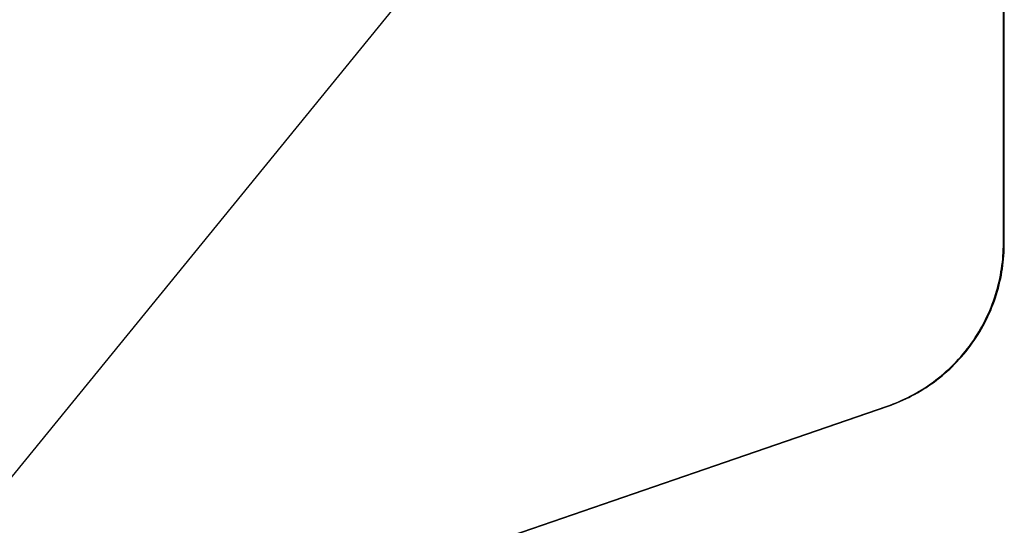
# Model space of a CAD drawing. Header units: millimetres. Extents: x -7950 to -6950, y 4408 to 5408.
# Tile 90 of 111: x -7085 to -7056, y 5015 to 5030. Entities that reach past the tile are written whole.
import ezdxf

# ---------------------------------------------------------------- set-up
doc = ezdxf.new("R2010")
doc.units = ezdxf.units.MM
doc.layers.add('SHOW Mini_Barndoor 002', color=7, linetype='Continuous', true_color=0x000000)

msp = doc.modelspace()

# ---------------------------------------------------------------- linework, layer by layer
at = {"layer": 'SHOW Mini_Barndoor 002', "color": 18, "lineweight": -3, "true_color": 0x000000}
for points in [[(-7056.249, 5023.113), (-7056.249, 5204.043)], [(-7056.223, 5023.113), (-7056.223, 5204.043)], [(-7073.241, 5030.808), (-7088.176, 5012.476)], [(-7059.62, 5018.386), (-7059.534, 5018.416), (-7059.449, 5018.448), (-7059.363, 5018.482), (-7059.278, 5018.518), (-7059.193, 5018.555), (-7059.108, 5018.595), (-7059.023, 5018.636), (-7058.939, 5018.678), (-7058.856, 5018.723), (-7058.773, 5018.769), (-7058.69, 5018.817), (-7058.608, 5018.867), (-7058.527, 5018.919), (-7058.446, 5018.972), (-7058.366, 5019.028), (-7058.287, 5019.084), (-7058.209, 5019.143), (-7058.132, 5019.203), (-7058.056, 5019.265), (-7057.981, 5019.329), (-7057.907, 5019.394), (-7057.834, 5019.461), (-7057.762, 5019.529), (-7057.691, 5019.599), (-7057.622, 5019.671), (-7057.554, 5019.744), (-7057.488, 5019.818), (-7057.423, 5019.894), (-7057.359, 5019.971), (-7057.297, 5020.049), (-7057.237, 5020.129), (-7057.178, 5020.21), (-7057.121, 5020.292), (-7057.065, 5020.375), (-7057.011, 5020.459), (-7056.959, 5020.544), (-7056.909, 5020.63), (-7056.86, 5020.718), (-7056.813, 5020.805), (-7056.768, 5020.894), (-7056.725, 5020.984), (-7056.684, 5021.074), (-7056.644, 5021.164), (-7056.607, 5021.256), (-7056.571, 5021.347), (-7056.537, 5021.44), (-7056.505, 5021.532), (-7056.475, 5021.625), (-7056.447, 5021.719), (-7056.421, 5021.812), (-7056.397, 5021.906), (-7056.375, 5021.999), (-7056.354, 5022.093), (-7056.336, 5022.187), (-7056.319, 5022.281), (-7056.304, 5022.374), (-7056.291, 5022.468), (-7056.28, 5022.561), (-7056.27, 5022.654), (-7056.262, 5022.747), (-7056.257, 5022.839), (-7056.252, 5022.931), (-7056.25, 5023.022), (-7056.249, 5023.113)], [(-7059.594, 5018.386), (-7059.508, 5018.416), (-7059.422, 5018.448), (-7059.337, 5018.482), (-7059.252, 5018.518), (-7059.166, 5018.555), (-7059.082, 5018.595), (-7058.997, 5018.636), (-7058.913, 5018.678), (-7058.829, 5018.723), (-7058.746, 5018.769), (-7058.664, 5018.817), (-7058.582, 5018.867), (-7058.5, 5018.919), (-7058.42, 5018.972), (-7058.34, 5019.028), (-7058.261, 5019.084), (-7058.183, 5019.143), (-7058.106, 5019.203), (-7058.03, 5019.265), (-7057.954, 5019.329), (-7057.88, 5019.394), (-7057.807, 5019.461), (-7057.736, 5019.529), (-7057.665, 5019.599), (-7057.596, 5019.671), (-7057.528, 5019.744), (-7057.462, 5019.818), (-7057.397, 5019.894), (-7057.333, 5019.971), (-7057.271, 5020.049), (-7057.211, 5020.129), (-7057.152, 5020.21), (-7057.095, 5020.292), (-7057.039, 5020.375), (-7056.985, 5020.459), (-7056.933, 5020.544), (-7056.883, 5020.63), (-7056.834, 5020.718), (-7056.787, 5020.805), (-7056.742, 5020.894), (-7056.699, 5020.984), (-7056.658, 5021.074), (-7056.618, 5021.164), (-7056.581, 5021.256), (-7056.545, 5021.347), (-7056.511, 5021.44), (-7056.479, 5021.532), (-7056.449, 5021.625), (-7056.421, 5021.719), (-7056.395, 5021.812), (-7056.371, 5021.906), (-7056.348, 5021.999), (-7056.328, 5022.093), (-7056.309, 5022.187), (-7056.293, 5022.281), (-7056.278, 5022.374), (-7056.265, 5022.468), (-7056.253, 5022.561), (-7056.244, 5022.654), (-7056.236, 5022.747), (-7056.23, 5022.839), (-7056.226, 5022.931), (-7056.224, 5023.022), (-7056.223, 5023.113)], [(-7056.249, 5023.113), (-7056.223, 5023.113)], [(-7114.551, 4999.456), (-7059.594, 5018.386)], [(-7114.55, 4999.465), (-7059.62, 5018.386)], [(-7059.62, 5018.386), (-7059.594, 5018.386)]]:
    msp.add_lwpolyline(points, dxfattribs=at)

doc.saveas('drawing.dxf')
